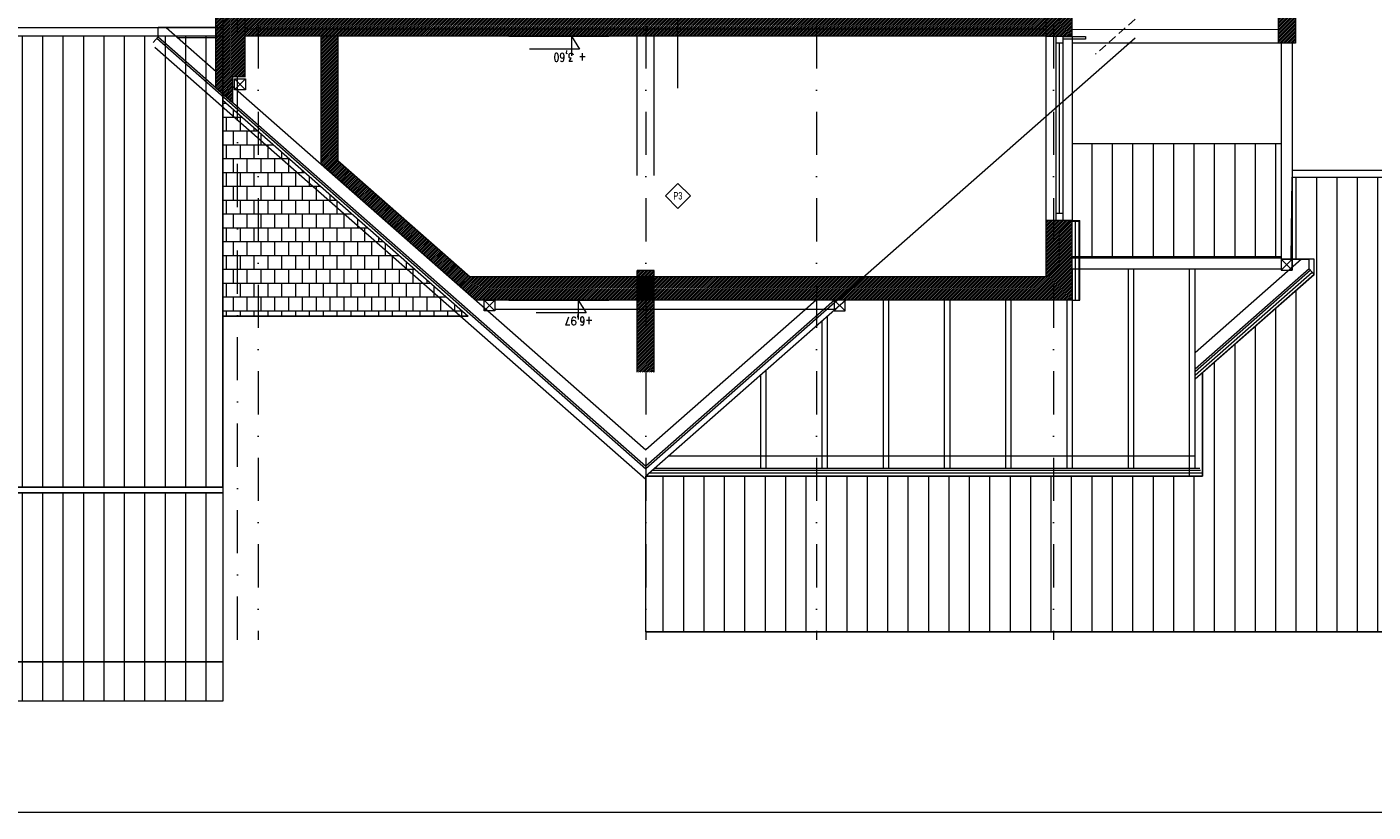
# Model space of a CAD drawing. Header units: millimetres. Extents: x -82287 to 177822, y -399756 to 0.
# Tile 216 of 228: x 60565 to 62543, y -205225 to -204072. Entities that reach past the tile are written whole.
import ezdxf
from ezdxf.enums import TextEntityAlignment as Align

# ---------------------------------------------------------------- set-up
doc = ezdxf.new("R2010")
doc.units = ezdxf.units.MM
doc.header["$MEASUREMENT"] = 0
doc.linetypes.add('SUŁOSZOWA - PB 21 03$0$DASHDOT', pattern=[25.4, 12.7, -6.35, 0, -6.35])
doc.linetypes.add('SUŁOSZOWA - PB 21 03$0$HIDDEN', pattern=[9.525, 6.35, -3.175])
doc.layers.add('FL_XREF', color=252, linetype='Continuous')
for name, color, linetype, lineweight in [('SUŁOSZOWA - PB 21 03$0$! opisy okien elewacja', 251, 'Continuous', 0), ('SUŁOSZOWA - PB 21 03$0$!! 0_ Istn-okna', 251, 'Continuous', 0), ('SUŁOSZOWA - PB 21 03$0$!! 0_ Istn-sciany', 251, 'Continuous', 0), ('SUŁOSZOWA - PB 21 03$0$!! 0_ Istn-widok', 251, 'Continuous', 0), ('SUŁOSZOWA - PB 21 03$0$!! 0_ Opis', 251, 'Continuous', 0), ('SUŁOSZOWA - PB 21 03$0$!! 0_ WIDOK ELEWACJA', 251, 'Continuous', 0), ('SUŁOSZOWA - PB 21 03$0$!! 0_Istn-cienka', 251, 'Continuous', 0), ('SUŁOSZOWA - PB 21 03$0$!! 0_Istn-drzwi', 251, 'Continuous', 0), ('SUŁOSZOWA - PB 21 03$0$!! 0_Opis_pom', 251, 'Continuous', 0), ('SUŁOSZOWA - PB 21 03$0$!! 1_ tynk zewn  - nowy', 251, 'Continuous', 0), ('SUŁOSZOWA - PB 21 03$0$!! 1_Hatch dach', 251, 'Continuous', 0), ('SUŁOSZOWA - PB 21 03$0$!! 1_OPIS POM NOWE', 251, 'Continuous', 0), ('SUŁOSZOWA - PB 21 03$0$!! 1_projektowana elewacja', 251, 'Continuous', 0), ('SUŁOSZOWA - PB 21 03$0$!! 2_ NOWE UWARSTWIENIE', 251, 'Continuous', 0), ('SUŁOSZOWA - PB 21 03$0$!! 2_ remont Ocieplenie', 251, 'SUŁOSZOWA - PB 21 03$0$ZIGZAG', 0), ('SUŁOSZOWA - PB 21 03$0$!! 2_hatch istniejące', 251, 'Continuous', 0), ('SUŁOSZOWA - PB 21 03$0$0-osie-liniA', 251, 'SUŁOSZOWA - PB 21 03$0$DASHDOT', 0), ('SUŁOSZOWA - PB 21 03$0$0-rzedne-blok', 251, 'Continuous', 0)]:
    doc.layers.add(name, color=color, linetype=linetype, lineweight=lineweight)
doc.layers.add('SUŁOSZOWA - PB 21 03$0$!! 0_ramki', color=251, linetype='Continuous', lineweight=0, plot=False)
doc.styles.add('SUŁOSZOWA - PB 21 03$0$ARIAL', font='tahoma.ttf')
doc.styles.add('SUŁOSZOWA - PB 21 03$0$ARIAL TEEN', font='arial.ttf')
doc.styles.add('SUŁOSZOWA - PB 21 03$0$DEUTSCH', font='SIMPLEX8')
doc.linetypes.add('SUŁOSZOWA - PB 21 03$0$ZIGZAG', pattern='A,0.00254,-5.08,[131,ltypeshp.shx,S=5.08,R=0,X=-5.08,Y=0],-10.16,[131,ltypeshp.shx,S=5.08,R=180,X=5.08,Y=0],-5.08', length=20.32254)
pattern_1 = [(90, (67938.474, -208996.977), (-30, 2e-15), [])]
pattern_2 = [(225, (57913.864, -203778.1074), (1.3470384, -1.3470384), [])]

# ---------------------------------------------------------------- blocks, each defined once
blk = doc.blocks.new('SUŁOSZOWA - PB 21 03$0$BLOK OSIE DE')
at = {"layer": 'SUŁOSZOWA - PB 21 03$0$0-osie-liniA', "ltscale": 5}
for points in [[(60812.1, -212967.1), (60812.1, -211174.5)], [(60842.6, -211174.5), (60842.6, -212967.1)], [(61412.1, -211174.5), (61412.1, -212967.1)], [(61662.6, -211174.5), (61662.6, -212967.1)], [(62011.1, -211174.5), (62011.1, -212967.1)]]:
    blk.add_lwpolyline(points, dxfattribs=at)
blk = doc.blocks.new('SUŁOSZOWA - PB 21 03$0$D_kota')
for p, q in [((8.7, 0), (8.7, 23)), ((-0.8, 15), (8.7, 15)), ((8.7, 0), (-0.8, 15))]:
    blk.add_line(p, q)
blk.add_lwpolyline([(-0.8, 15), (57.9, 15)])
at = {"style": 'SUŁOSZOWA - PB 21 03$0$DEUTSCH', "width": 0.8}
blk.add_attdef('POZ.ARCH', (7.3, 19.7), '', height=10, dxfattribs=at)
blk = doc.blocks.new('SUŁOSZOWA - PB 21 03')
at = {"layer": 'SUŁOSZOWA - PB 21 03$0$!! 1_Hatch dach'}
h = blk.add_hatch(dxfattribs=at)
h.set_pattern_fill('_USER', color=8, scale=30, angle=90, pattern_type=0)
h.set_pattern_definition(pattern_1)
h.paths.add_polyline_path([(57991.56735, -204800.99821), (58487.89467, -204800.99821), (58118.98237, -204477.75954), (58125.59686, -204477.75954), (58125.59686, -204272.45533), (58848.59686, -204272.45533), (58848.59686, -204477.75954), (58855.21134, -204477.75954), (58487.89467, -204800.99821), (60054.29904, -204800.99821), (59686.98237, -204477.75954), (59693.59686, -204477.75954), (59693.59686, -204272.45533), (60416.59686, -204272.45533), (60416.59686, -204477.75954), (60423.21134, -204477.75954), (60055.89467, -204800.99821), (60790.56735, -204800.99821), (60790.56735, -204138.10743), (57991.56735, -204138.10743)])
h.paths.add_polyline_path([(58934.59686, -204477.75954), (58934.59686, -204271.27785), (59246.59686, -204271.27785), (59246.59686, -204477.75954), (59253.21134, -204477.75954), (59090.59686, -204620.86029), (58927.98237, -204477.75954)], flags=16)
h.paths.add_polyline_path([(59328.59686, -204477.75954), (59328.59686, -204271.27785), (59640.59686, -204271.27785), (59640.59686, -204477.75954), (59647.21134, -204477.75954), (59484.59686, -204620.86029), (59321.98237, -204477.75954)], flags=16)
h = blk.add_hatch(dxfattribs=at)
h.set_pattern_fill('AR-B88', color=8, scale=0.1)
h.set_pattern_definition([(0, (-4e-11, -90), (0, 20.32), []), (90, (-4e-11, -90), (-10.16, 20.32), [20.32, -20.32])])
h.paths.add_polyline_path([(60790.56735, -204232.19684), (61151.28575, -204549.62904), (60790.56735, -204549.62904)])
h = blk.add_hatch(dxfattribs=at)
h.set_pattern_fill('_USER', color=8, scale=30, angle=90, pattern_type=0)
h.set_pattern_definition([(90, (-4e-11, -90), (-30, 2e-15), [])])
h.paths.add_polyline_path([(62345.56735, -204295.94192), (62038.56735, -204295.94192), (62038.56735, -204409.10743), (62049.56735, -204409.10743), (62049.56735, -204462.10743), (62345.56735, -204462.10743)])
h = blk.add_hatch(dxfattribs=at)
h.set_pattern_fill('_USER', color=8, scale=30, angle=90, pattern_type=0)
h.set_pattern_definition([(90, (0, -139.75), (-30, 2e-15), [])])
h.paths.add_polyline_path([(62612.6893, -204807.79363), (62612.6893, -204941.79363), (62498.9393, -204941.79363), (62498.9393, -204807.79363)], flags=16)
h.paths.add_polyline_path([(62612.6893, -204644.50499), (62612.6893, -204778.50499), (62498.9393, -204778.50499), (62498.9393, -204644.50499)], flags=16)
h.paths.add_polyline_path([(63158.18947, -204345.69187), (63158.18947, -204594.93107), (62924.31537, -204800.34827), (62690.44128, -204594.59212), (62690.44128, -204345.69187), (62361.56735, -204345.69187), (62360.06735, -204466.10743), (62393.82892, -204466.10743), (62393.82892, -204488.36528), (62229.98557, -204632.54743), (62230.08784, -204784.62511), (61412.16962, -204784.62511), (61412.06735, -205013.55683), (63487.0634, -205013.55683), (63487.0634, -204345.69187)])
h = blk.add_hatch(dxfattribs=at)
h.set_pattern_fill('_USER', color=8, scale=30, angle=90, pattern_type=0)
h.set_pattern_definition(pattern_1)
h.paths.add_polyline_path([(57991.56735, -204809.28152), (60790.56735, -204809.28152), (60790.56735, -205057.78093), (57991.56735, -205057.78093)])
h = blk.add_hatch(dxfattribs=at)
h.set_pattern_fill('_USER', color=8, scale=30, angle=90, pattern_type=0)
h.set_pattern_definition(pattern_1)
h.paths.add_polyline_path([(60790.56735, -205115.39), (58068.56735, -205115.39), (58068.56735, -205057.78093), (60790.56735, -205057.78093)])
at = {"layer": 'SUŁOSZOWA - PB 21 03$0$!! 2_hatch istniejące'}
h = blk.add_hatch(dxfattribs=at)
h.set_pattern_fill('ANSI31', color=256, scale=0.6)
h.set_pattern_definition(pattern_2)
h.paths.add_polyline_path([(60780.56735, -204214.07238), (60805.0219, -204235.59238), (60805.0219, -204198.10495), (60823.56735, -204198.10495), (60823.56735, -204048.48464), (60780.56735, -204048.48464)])
h = blk.add_hatch(dxfattribs=at)
h.set_pattern_fill('ANSI31', color=256, scale=0.6)
h.set_pattern_definition(pattern_2)
h.paths.add_polyline_path([(62000.06735, -204138.60743), (62038.56735, -204138.60743), (62038.56735, -204049.10743), (62000.06735, -204049.10743)])
h = blk.add_hatch(dxfattribs=at)
h.set_pattern_fill('ANSI31', color=256, scale=0.6)
h.set_pattern_definition(pattern_2)
h.paths.add_polyline_path([(62038.56735, -204096.43337), (62341.44246, -204095.20918), (62341.56735, -204148.60743), (62366.56735, -204148.60743), (62366.56735, -204071.10743), (62038.56735, -204072.43317)])
h = blk.add_hatch(dxfattribs=at)
h.set_pattern_fill('ANSI31', color=256, scale=0.6)
h.set_pattern_definition(pattern_2)
h.paths.add_polyline_path([(60823.56735, -204138.10743), (62000.06735, -204138.10743), (62000.06735, -204108.10743), (60823.56735, -204108.10743)])
h = blk.add_hatch(dxfattribs=at)
h.set_pattern_fill('ANSI31', color=256, scale=0.6)
h.set_pattern_definition(pattern_2)
h.paths.add_polyline_path([(61162.39944, -204526.10743), (62038.56735, -204526.10743), (62038.56735, -204409.10743), (62000.06735, -204409.10743), (62000.06735, -204492.10743), (61154.03731, -204492.10743), (60959.56735, -204320.97387), (60959.56735, -204138.10743), (60934.56735, -204138.10743), (60934.56735, -204325.61519)])
h = blk.add_hatch(dxfattribs=at)
h.set_pattern_fill('ANSI31', color=256, scale=0.6)
h.set_pattern_definition([(225, (57913.864, -203917.8574), (1.3470384, -1.3470384), [])])
h.paths.add_polyline_path([(61399.56735, -204631.85738), (61424.56735, -204631.85738), (61424.56735, -204482.85738), (61399.56735, -204482.85738)])
at = {"layer": 'SUŁOSZOWA - PB 21 03$0$! opisy okien elewacja'}
for points in [[(57991.56735, -204800.99821), (58487.89467, -204800.99821), (58118.98237, -204477.75954), (58125.59686, -204477.75954), (58125.59686, -204272.45533), (58848.59686, -204272.45533), (58848.59686, -204477.75954), (58855.21134, -204477.75954), (58487.89467, -204800.99821), (60054.29904, -204800.99821), (59686.98237, -204477.75954), (59693.59686, -204477.75954), (59693.59686, -204272.45533), (60416.59686, -204272.45533), (60416.59686, -204477.75954), (60423.21134, -204477.75954), (60055.89467, -204800.99821), (60790.56735, -204800.99821), (60790.56735, -204138.10743), (57991.56735, -204138.10743)], [(60790.56735, -204232.19684), (61151.28575, -204549.62904), (60790.56735, -204549.62904)], [(57991.56735, -204809.28152), (60790.56735, -204809.28152), (60790.56735, -205057.78093), (57991.56735, -205057.78093)], [(60790.56735, -205115.39), (58068.56735, -205115.39), (58068.56735, -205057.78093), (60790.56735, -205057.78093)]]:
    blk.add_lwpolyline(points, close=True, dxfattribs=at)
for points in [[(62345.56735, -204466.10743), (62374.56735, -204466.10743)], [(62229.98557, -204632.54743), (62229.98557, -204784.62511)]]:
    blk.add_lwpolyline(points, dxfattribs=at)
at = {"layer": 'SUŁOSZOWA - PB 21 03$0$!! 0_ Istn-okna'}
for points in [[(62015.06735, -204409.10743), (62015.06735, -204138.60743)], [(62025.06735, -204409.10743), (62025.06735, -204138.60743)], [(62025.06735, -204148.60743), (62015.06735, -204148.60743)], [(62020.06735, -204399.10743), (62020.06735, -204148.60743)], [(62025.06735, -204399.10743), (62015.06735, -204399.10743)]]:
    blk.add_lwpolyline(points, dxfattribs=at)
blk.add_lwpolyline([(62025.06735, -204138.60743), (62058.2145, -204138.60743), (62058.2145, -204142.52266), (62025.06735, -204142.52266)], close=True, dxfattribs=at)
at = {"layer": 'SUŁOSZOWA - PB 21 03$0$!! 0_ Istn-sciany'}
for points in [[(60780.56735, -204214.07238), (60780.56735, -204049.10743)], [(60780.56735, -204214.07238), (60780.56735, -204049.10743)], [(60780.56735, -204214.07238), (60780.56735, -204049.10743)], [(60823.56735, -204198.10495), (60823.56735, -204049.10743)], [(62000.06735, -204138.60743), (62000.06735, -204049.10743)], [(62038.56735, -204138.60743), (62038.56735, -204049.10743)], [(62366.56735, -204071.10743), (62366.56735, -204148.60743), (62354.56735, -204148.60743)], [(62366.56735, -204148.60743), (62341.56735, -204148.60743), (62341.44246, -204095.20918)], [(62000.06735, -204138.10743), (60824.56735, -204138.10743)], [(60934.56735, -204138.10743), (60934.56735, -204325.61519)], [(60959.56735, -204138.10743), (60959.56735, -204320.97387)], [(62038.56735, -204138.60743), (62000.06735, -204138.60743)], [(60824.0219, -204198.10495), (60805.0219, -204198.10495)], [(60805.0219, -204198.10495), (60805.0219, -204235.59238)], [(60780.56735, -204214.07238), (60805.0219, -204235.59238)], [(60934.56735, -204325.61519), (61162.39944, -204526.10743)], [(60959.56735, -204320.97387), (61154.03731, -204492.10743)], [(62000.06735, -204492.10743), (62000.06735, -204409.10743)], [(62038.56735, -204409.10743), (62000.06735, -204409.10743)], [(62038.56735, -204526.10743), (62038.56735, -204409.10743)], [(62000.06735, -204492.10743), (61154.03731, -204492.10743)], [(61424.56735, -204482.85738), (61399.56735, -204482.85738)], [(61399.56735, -204631.85738), (61399.56735, -204482.85738)], [(61424.56735, -204631.85738), (61424.56735, -204482.85738)], [(62038.56735, -204526.10743), (61162.39944, -204526.10743)]]:
    blk.add_lwpolyline(points, dxfattribs=at)
at = {"layer": 'SUŁOSZOWA - PB 21 03$0$!! 0_ Istn-widok'}
for points in [[(60688.30044, -204147.53023), (60695.56735, -204139.27238)], [(60688.30044, -204147.53023), (60695.56735, -204139.27238)], [(60780.56735, -204125.75954), (60695.56735, -204125.75954)], [(60707.45865, -204125.75954), (60695.56735, -204125.75954)], [(60695.56735, -204139.27238), (60695.56735, -204125.75954)], [(60780.56735, -204125.75954), (60695.56735, -204125.75954)], [(60707.45865, -204125.75954), (60695.56735, -204125.75954)], [(60695.56735, -204139.27238), (60695.56735, -204125.75954)], [(60695.56735, -204139.27238), (61412.2719, -204769.97238)], [(60707.45865, -204125.75954), (60781.0219, -204190.49519)], [(60780.56735, -204140.75954), (60724.50411, -204140.75954)], [(60780.56735, -204140.75954), (60724.50411, -204140.75954)], [(61399.56735, -204343.10743), (61399.56735, -204138.10743)], [(61424.56735, -204343.10743), (61424.56735, -204138.10743)], [(62000.06735, -204409.10743), (62000.06735, -204138.60743)], [(62038.56735, -204138.60743), (62038.56735, -204409.10743)], [(60690.94295, -204154.58088), (61412.2719, -204789.35035)], [(60693.58547, -204141.52452), (61412.2719, -204773.96858)], [(62130.95832, -204141.52452), (61412.2719, -204773.96858)], [(60805.0219, -204211.61519), (61412.2719, -204745.99519)], [(60808.0219, -204201.10495), (60824.0219, -204217.10495)], [(60824.0219, -204201.10495), (60808.0219, -204217.10495)], [(62038.56735, -204462.10743), (62345.56735, -204462.10743)], [(62038.56735, -204464.10743), (62345.56735, -204464.10743)], [(62375.2243, -204466.10743), (62219.04248, -204603.54743)], [(62361.56735, -204466.10743), (62345.56735, -204482.10743)], [(62345.56735, -204466.10743), (62361.56735, -204482.10743)], [(62361.56735, -204466.10743), (62345.56735, -204482.10743)], [(62345.56735, -204466.10743), (62361.56735, -204482.10743)], [(62375.2243, -204466.10743), (62386.56201, -204466.10743)], [(62386.56201, -204480.10743), (62386.56201, -204466.10743)], [(62038.56735, -204480.10743), (62345.56735, -204480.10743)], [(62039.04248, -204773.62511), (62039.04248, -204480.10743)], [(62121.04248, -204773.62511), (62121.04248, -204480.10743)], [(62129.04248, -204773.62511), (62129.04248, -204480.10743)], [(62211.04248, -204784.62511), (62211.04248, -204480.10743)], [(62386.56201, -204480.10743), (62219.04248, -204627.52462)], [(62219.04248, -204773.62511), (62219.04248, -204480.10743)], [(62388.5439, -204482.35957), (62219.04248, -204631.52082)], [(62391.18641, -204485.36243), (62219.04248, -204636.84909)], [(62393.82892, -204488.36528), (62219.04248, -204642.17735)], [(62386.56201, -204480.10743), (62393.82892, -204488.36528)], [(61174.49008, -204526.10743), (61190.49008, -204542.10743)], [(61190.49008, -204526.10743), (61174.49008, -204542.10743)], [(61174.49008, -204526.10743), (61190.49008, -204542.10743)], [(61190.49008, -204526.10743), (61174.49008, -204542.10743)], [(61689.39115, -204526.10743), (61412.2719, -204769.97238)], [(61662.14435, -204526.10743), (61412.2719, -204745.99519)], [(61706.04198, -204526.10743), (61412.2719, -204784.62511)], [(61704.84869, -204526.10743), (61688.84869, -204542.10743)], [(61688.84869, -204526.10743), (61704.84869, -204542.10743)], [(61704.84869, -204526.10743), (61688.84869, -204542.10743)], [(61688.84869, -204526.10743), (61704.84869, -204542.10743)], [(61761.04248, -204773.62511), (61761.04248, -204526.10743)], [(61769.04248, -204773.62511), (61769.04248, -204526.10743)], [(61851.04248, -204773.62511), (61851.04248, -204526.10743)], [(61859.04248, -204773.62511), (61859.04248, -204526.10743)], [(61941.04248, -204773.62511), (61941.04248, -204526.10743)], [(61949.04248, -204773.62511), (61949.04248, -204526.10743)], [(62031.04248, -204773.62511), (62031.04248, -204526.10743)], [(61688.84869, -204540.10743), (61190.49008, -204540.10743)], [(61679.04248, -204773.62511), (61679.04248, -204549.86699)], [(61671.04248, -204773.62511), (61671.04248, -204556.90699)], [(61589.04248, -204773.62511), (61589.04248, -204629.06699)], [(61581.04248, -204773.62511), (61581.04248, -204636.10699)], [(62225.83474, -204773.62511), (61424.7719, -204773.62511)], [(62219.04248, -204755.62511), (61445.22644, -204755.62511)], [(62229.98557, -204784.62511), (61412.2719, -204784.62511)], [(62228.47618, -204780.62511), (61416.81735, -204780.62511)], [(62226.96679, -204776.62511), (61421.3628, -204776.62511)]]:
    blk.add_lwpolyline(points, dxfattribs=at)
for points in [[(60824.0219, -204217.10495), (60808.0219, -204217.10495), (60808.0219, -204201.10495), (60824.0219, -204201.10495)], [(62345.56735, -204482.10743), (62361.56735, -204482.10743), (62361.56735, -204466.10743), (62345.56735, -204466.10743)], [(62345.56735, -204482.10743), (62361.56735, -204482.10743), (62361.56735, -204466.10743), (62345.56735, -204466.10743)], [(61190.49008, -204542.10743), (61174.49008, -204542.10743), (61174.49008, -204526.10743), (61190.49008, -204526.10743)], [(61190.49008, -204542.10743), (61174.49008, -204542.10743), (61174.49008, -204526.10743), (61190.49008, -204526.10743)], [(61688.84869, -204542.10743), (61704.84869, -204542.10743), (61704.84869, -204526.10743), (61688.84869, -204526.10743)], [(61688.84869, -204542.10743), (61704.84869, -204542.10743), (61704.84869, -204526.10743), (61688.84869, -204526.10743)]]:
    blk.add_lwpolyline(points, close=True, dxfattribs=at)
at = {"layer": 'SUŁOSZOWA - PB 21 03$0$!! 0_ Opis'}
blk.add_line((61459.23946, -204214.88016), (61459.23946, -204067.38016), dxfattribs=at)
blk.add_lwpolyline([(61459.23946, -204354.63011), (61477.62424, -204373.01488), (61459.23946, -204391.39966), (61440.85468, -204373.01488)], close=True, dxfattribs=at)
at = {"layer": 'SUŁOSZOWA - PB 21 03$0$!! 0_ WIDOK ELEWACJA'}
for points in [[(60790.56735, -203803.10743), (60790.56735, -205115.39)], [(60790.56735, -204126.10743), (57991.56735, -204126.10743)], [(60790.56735, -204138.10743), (57991.56735, -204138.10743)], [(60790.56735, -204549.62904), (61151.28575, -204549.62904)], [(60790.56735, -204800.99821), (57991.56735, -204800.99821)], [(60790.56735, -204809.28152), (57991.56735, -204809.28152)], [(60790.56735, -205057.78093), (57991.56735, -205057.78093)], [(60790.56735, -205115.39), (58068.56735, -205115.39)]]:
    blk.add_lwpolyline(points, dxfattribs=at)
at = {"layer": 'SUŁOSZOWA - PB 21 03$0$!! 0_Istn-cienka', "linetype": 'SUŁOSZOWA - PB 21 03$0$HIDDEN', "ltscale": 2}
blk.add_lwpolyline([(62259.56735, -203776.10743), (62259.56735, -204000.32578), (62072.56735, -204164.88578)], dxfattribs=at)
at = {"layer": 'SUŁOSZOWA - PB 21 03$0$!! 0_Istn-drzwi'}
for points in [[(62038.54396, -204128.60746), (62341.51892, -204127.89887)], [(62341.56735, -204148.60743), (62038.56735, -204148.60743)], [(62345.56735, -204148.60743), (62345.56735, -204482.10743)], [(62361.56735, -204148.60743), (62361.56735, -204482.10743)]]:
    blk.add_lwpolyline(points, dxfattribs=at)
at = {"layer": 'SUŁOSZOWA - PB 21 03$0$!! 0_ramki'}
blk.add_lwpolyline([(57423.43585, -205278.37862), (64626.72452, -205278.37862), (64599.09384, -202972.5386), (57395.80517, -202972.5386)], close=True, dxfattribs=at)
at = {"layer": 'SUŁOSZOWA - PB 21 03$0$!! 1_ tynk zewn  - nowy'}
for points in [[(62038.56735, -204526.10743), (62038.56735, -204409.10743)], [(62038.56735, -204409.10743), (62049.56735, -204409.10743)], [(62038.56735, -204410.10743), (62049.56735, -204410.10743)], [(62048.56735, -204526.10743), (62048.56735, -204409.10743)], [(62049.56735, -204526.10743), (62049.56735, -204409.10743)], [(62038.56735, -204526.10743), (62049.56735, -204526.10743)]]:
    blk.add_lwpolyline(points, dxfattribs=at)
at = {"layer": 'SUŁOSZOWA - PB 21 03$0$!! 1_projektowana elewacja'}
for points in [[(62038.56735, -204295.94192), (62345.56735, -204295.94192)], [(62690.44128, -204335.69187), (62361.56735, -204335.69187)], [(63158.18947, -204345.69187), (63487.0634, -204345.69187), (63487.0634, -205013.55683), (61412.06735, -205013.55683), (61412.16962, -204784.62511), (62230.08784, -204784.62511), (62230.02358, -204632.54743), (62393.82892, -204488.36528), (62393.82892, -204466.10743), (62360.06735, -204466.10743), (62361.56735, -204345.69187), (62690.44128, -204345.69187)], [(62361.56735, -204345.69187), (62690.44128, -204345.69187)], [(61412.06735, -204873.80689), (61412.2719, -204784.62511)], [(61412.06735, -205013.55683), (63487.0634, -205013.55683)]]:
    blk.add_lwpolyline(points, dxfattribs=at)
at = {"layer": 'SUŁOSZOWA - PB 21 03$0$!! 2_ NOWE UWARSTWIENIE'}
blk.add_lwpolyline([(62000.06735, -204128.10743), (60824.56735, -204128.10743)], dxfattribs=at)
at = {"layer": 'SUŁOSZOWA - PB 21 03$0$!! 2_ remont Ocieplenie', "linetype": 'SUŁOSZOWA - PB 21 03$0$ZIGZAG', "ltscale": 0.75}
blk.add_lwpolyline([(62043.56735, -204526.10743), (62043.56735, -204410.10743)], dxfattribs=at)
at = {"layer": 'SUŁOSZOWA - PB 21 03$0$0-rzedne-blok'}
for p, q in [((61210.83923, -204138.10743), (61357.63479, -204138.10743)), ((61210.83923, -204526.10743), (61357.63479, -204526.10743))]:
    blk.add_line(p, q, dxfattribs=at)
blk.add_blockref('SUŁOSZOWA - PB 21 03$0$BLOK OSIE DE', (0, 7941.93976))
ref = blk.add_blockref('SUŁOSZOWA - PB 21 03$0$D_kota', (61313.72713, -204138.57789), dxfattribs=dict(at, xscale=1.250000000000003, yscale=1.250000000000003, zscale=1.250000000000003, rotation=179.9999999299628))
ref.add_attrib('POZ.ARCH', '+ 3,60', (61324.55244, -204163.15784), dxfattribs={"layer": '0', "height": 12.5, "rotation": 180, "style": 'SUŁOSZOWA - PB 21 03$0$DEUTSCH', "width": 0.8})
ref = blk.add_blockref('SUŁOSZOWA - PB 21 03$0$D_kota', (61323.48339, -204526.10743), dxfattribs=dict(at, xscale=1.250000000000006, yscale=1.250000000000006, zscale=1.250000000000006, rotation=180))
ref.add_attrib('POZ.ARCH', '+6,97', (61334.30871, -204550.68738), dxfattribs={"layer": '0', "height": 12.5, "rotation": 180, "style": 'SUŁOSZOWA - PB 21 03$0$DEUTSCH', "width": 0.8})
at = {"layer": 'SUŁOSZOWA - PB 21 03$0$!! 0_ Opis', "style": 'SUŁOSZOWA - PB 21 03$0$ARIAL TEEN', "width": 0.7}
blk.add_text('P3', height=11, dxfattribs=at).set_placement((61459.23946, -204372.86482), align=Align.MIDDLE_CENTER)
at = {"layer": 'SUŁOSZOWA - PB 21 03$0$!! 0_Opis_pom', "ltscale": 0.7, "style": 'SUŁOSZOWA - PB 21 03$0$ARIAL'}
for tag, p in [('B0,19', (52679.2094, -194257.55204)), ('B2,12', (73342.49259, -194413.89249)), ('B2,14', (73874.0461, -194402.0887)), ('B1,21', (60405.50261, -194427.18207)), ('A1,16', (59129.54925, -194448.08429)), ('B1/17', (59524.53699, -194450.37428)), ('B1,19', (59914.81903, -194448.15658)), ('1,22', (60947.33929, -194456.1144)), ('1,23', (61575.22173, -194450.37428)), ('B2,11', (73069.01144, -194438.89383)), ('B2,16', (75195.07765, -194441.83446)), ('B0,15', (51514.15008, -194461.8073)), ('A1,1', (58808.06672, -194460.94161)), ('B1,18', (59715.51745, -194473.87108)), ('B2,17', (75506.7465, -194471.3759)), ('B2,19.1', (76701.67035, -194466.03695)), ('B3,7', (87459.81312, -194465.07097)), ('B3,3', (88235.73906, -194465.79732)), ('B0,18', (52071.43815, -194478.40179)), ('B1,20', (60198.53687, -194490.17374)), ('B2,10', (72728.63362, -194489.37283)), ('B2,15', (74566.38885, -194487.81114)), ('B3,6', (86826.65132, -194483.15512)), ('B3,8', (90006.66539, -194478.47972)), ('A0,6', (49094.40602, -194505.72387)), ('A1,6', (58565.96262, -194514.50753)), ('A2,5', (72452.45009, -194505.90583)), ('B2,13', (73649.91716, -194500.01242)), ('A0,5', (49399.71914, -194533.19455)), ('A0,4', (49692.81919, -194517.93289)), ('A0,3', (49906.53818, -194524.03766)), ('B0,20', (53125.45224, -194527.8835)), ('B0,21', (53847.26622, -194535.08002)), ('B0,22', (54187.56644, -194519.04308)), ('B1,1', (61908.24378, -194515.48656)), ('B1,3', (62229.35503, -194604.49851)), ('B2,18', (75922.43604, -194612.23635)), ('B2,19', (77152.69039, -194617.53776)), ('A3,4', (85509.27934, -194642.47136)), ('B0,24B', (54824.42896, -194684.26784)), ('B1,4', (63476.45184, -194691.11207)), ('B0,13', (50367.63944, -194706.5583)), ('B0,16', (51457.40872, -194704.43091)), ('B0,17', (51897.58569, -194706.77195)), ('A2,4', (71695.75649, -194707.44268)), ('A1,5', (58149.22649, -194724.80163)), ('A2.1', (72371.45884, -194731.56251)), ('B0,23', (54542.05776, -194742.93939)), ('A1,2', (58744.42262, -194746.622)), ('B1,2D', (60756.29674, -194750.92727)), ('B0,14', (50962.60809, -194789.06568)), ('A1,15', (59129.54925, -194780.73348)), ('B1,4', (63483.03852, -194791.04365)), ('A3.1', (86079.08704, -194786.62422)), ('A0,2', (49295.91259, -194810.95246)), ('B0,7', (52851.95551, -194845.56115)), ('B1,2B', (62374.83512, -194841.86715)), ('B2.7', (74548.27897, -194836.12781)), ('B3,2', (89035.72921, -194837.99287)), ('B1,2A', (61803.35407, -194869.27513)), ('B0,8', (51561.38742, -194890.27848)), ('A1,3', (58810.05243, -195008.83917)), ('A3.2', (86016.50296, -195004.88875)), ('A0,1', (49914.27925, -195025.82804)), ('A0,10', (49695.87246, -195042.9259)), ('B0,17', (51225.06492, -195049.74007)), ('B0,6', (52110.41055, -195069.39267)), ('B2.2', (74976.1855, -195068.47988)), ('A0,7', (49042.50308, -195082.6056)), ('B1,8', (61403.63433, -195071.25189)), ('A2.2', (72371.45884, -195070.78713)), ('B3,11', (88623.94853, -195099.23575)), ('B3,4', (87612.56208, -195132.78192)), ('B3,5', (86839.47632, -195174.05241)), ('B0,12', (50313.60595, -195207.52936)), ('B0,11', (50726.178, -195219.06638)), ('B3,10', (89778.42161, -195220.68871)), ('B0,24A', (54359.17011, -195245.97867)), ('B1,6', (63686.26823, -195231.3997)), ('B0,10', (51476.34179, -195259.44699)), ('A1,4', (58093.66276, -195250.96213)), ('B3,9', (90479.74099, -195260.18621)), ('A0,11', (49643.96951, -195271.84772)), ('B1,14', (59332.54805, -195280.73534)), ('A0,8', (49042.50308, -195293.21363)), ('B0,9', (51798.4912, -195291.17482)), ('B2,21', (75970.16114, -195290.81005)), ('B0,3', (52068.59538, -195319.60465)), ('B1,13', (60186.62513, -195314.46953)), ('B1,10', (60892.94126, -195319.45825)), ('B1,5', (63419.22943, -195317.21026)), ('A2.3', (71832.37045, -195318.78232)), ('B2,9', (73175.51251, -195317.21162)), ('B2,4', (74493.5947, -195318.7733)), ('B2,3', (74674.2815, -195319.28036)), ('A3,3', (85569.83931, -195318.78232)), ('B1,9', (61058.12383, -195344.48743)), ('B2,8', (73894.209, -195338.18956)), ('B2,20', (77211.021, -195343.82367)), ('B3,1', (88723.65615, -195329.98594)), ('B0,2', (52227.2348, -195357.98297)), ('B2.1', (75304.74121, -195348.36327)), ('B1,2C', (61827.40698, -195369.02625)), ('B1,7', (62134.52151, -195372.05069)), ('B0,1', (53061.17304, -195403.85659)), ('A0,9', (49001.50444, -195413.15723)), ('A0,12', (49689.76592, -195485.50737)), ('B0,4', (52224.78303, -195500.96352)), ('B1,11', (61050.00078, -195512.89565)), ('B2,5', (74686.48999, -195507.24036)), ('B1,12', (60864.00751, -195544.00738)), ('B0,5', (52066.14362, -195556.83806)), ('B2,6', (74499.29165, -195549.55175)), ('C2,2', (74812.78942, -195865.8959)), ('C1,3', (61091.58871, -195973.27844)), ('C0,2A', (52278.30875, -196050.48297)), ('C0,1', (52808.36775, -196132.34208)), ('C1,2', (61690.27405, -196439.72387)), ('C1,1', (62060.59754, -196465.28533)), ('C3,1', (88979.71614, -196545.67785)), ('C0,2B', (53028.88223, -196668.8019)), ('C1,4', (61008.68123, -196686.32122)), ('C2,1', (75334.65984, -196786.2197)), ('C2,3', (74834.65119, -196933.26657)), ('C1,5', (61062.7252, -196991.42453)), ('C1,10', (62127.38542, -196998.81344)), ('C1,9', (62147.33751, -197289.53424)), ('C0,3', (52181.98562, -197341.92176)), ('C1,6', (61131.41824, -197329.69535)), ('C0,4', (52345.96562, -197596.60561)), ('D1,1', (73931.12245, -197584.03121)), ('D0,18', (60296.49264, -197617.95269)), ('C2,4', (75243.70451, -197663.89)), ('D0,7', (59141.53804, -197722.84718)), ('C1,7', (61222.2575, -197737.18052)), ('D0,3', (59562.25866, -197751.14316)), ('D0,17', (60701.16801, -197741.44864)), ('D1,6', (72757.78643, -197751.22612)), ('D1,4', (73157.19908, -197744.29721)), ('D0,6', (58741.71849, -197802.61699)), ('D0,10', (58357.73602, -197820.93991)), ('D,09', (59195.67196, -197881.51243)), ('C0,5', (52269.72696, -197902.4362)), ('C0,6', (52872.93793, -197917.07354)), ('D0,2', (59943.06082, -197917.06725)), ('D0,16', (60721.3534, -197935.2949)), ('D1,3', (73475.28953, -197924.29875)), ('D0,8', (59058.9008, -197963.64925)), ('D0,5', (59448.52586, -197969.8061)), ('C2,5', (74555.08284, -197988.7886)), ('D1,5', (73291.61607, -197999.29956)), ('D0,4', (59655.02693, -198042.2589)), ('D0,15', (60692.12223, -198127.4643)), ('D0,1', (59931.33074, -198173.12806)), ('D1,2', (73578.07819, -198172.30068)), ('D0,11', (58161.27105, -198211.45823)), ('D0,12', (58250.99458, -198537.17631)), ('D0,13', (58250.99458, -198764.99605)), ('D1,7', (71854.87376, -198786.88467)), ('D0,14', (59130.08589, -198795.3373)), ('D1,8', (71715.35366, -199212.44512))]:
    blk.add_attdef(tag, text='', height=11.968, dxfattribs=at).set_placement(p, align=Align.MIDDLE_CENTER)
at = {"layer": 'SUŁOSZOWA - PB 21 03$0$!! 1_OPIS POM NOWE', "style": 'SUŁOSZOWA - PB 21 03$0$ARIAL'}
for tag, p in [('C1.7A', (61271.6179, -197538.30303)), ('C2.5B', (74970.66097, -197546.70728)), ('C2,5C', (74903.71123, -197659.13664)), ('C2.4', (75374.07862, -197726.11453)), ('D1,2B', (74322.25834, -197791.43247)), ('C1.7C', (61260.26049, -197811.38428)), ('C1.8B', (61588.27341, -197817.62151)), ('C1.8A', (61884.42005, -197818.94854)), ('C1.7B', (61322.12354, -197933.89849)), ('C2,5A', (74943.41937, -197993.49482)), ('E1.2', (62164.78326, -198139.98688)), ('E1.5E', (62692.10372, -198153.27854)), ('D1,2C', (73419.9359, -198156.57844)), ('D1,2A', (74280.17915, -198172.30068)), ('E2.9', (75361.45041, -198161.88904)), ('E2.7', (76022.45692, -198162.26272)), ('E3.1', (88990.58975, -198158.87886)), ('E1.1', (61330.46191, -198191.9806)), ('E1.5D', (62993.60773, -198185.416)), ('E1.5C', (63016.9343, -198246.3437)), ('E1.5B', (63264.15117, -198307.8661)), ('E3.2', (88781.41347, -198385.24275)), ('E1.6', (61022.6264, -198421.00827)), ('E2.2', (74782.75417, -198427.85813)), ('E2.8', (75757.29014, -198437.09188)), ('E2.6', (76531.8031, -198444.40756)), ('E3.4', (89392.22607, -198450.03942)), ('E1.5A', (63049.47589, -198456.39852)), ('E1.5F', (62736.15118, -198589.14592)), ('E1.5G', (62892.39981, -198586.12622)), ('E1,4', (61888.25021, -198652.6996)), ('E2.1', (75803.99631, -198697.05773)), ('E1.5L', (63297.7633, -198733.65678)), ('E1.3', (61058.5992, -198806.28147)), ('E1.5H', (62893.53005, -198830.01758)), ('E2,3', (74778.52304, -198843.9541)), ('E3.3', (89150.95684, -198867.32581)), ('E1.5K', (63266.15427, -198904.67789)), ('E1.5I', (62723.74907, -199005.87002)), ('E2.4', (75135.87669, -199083.20857)), ('E2.5', (76615.04061, -199164.91143)), ('E1.5J', (63204.25187, -199215.697))]:
    blk.add_attdef(tag, text='', height=11.968, dxfattribs=at).set_placement(p, align=Align.MIDDLE_CENTER)

msp = doc.modelspace()

# ---------------------------------------------------------------- block references
at = {"layer": 'FL_XREF'}
msp.add_blockref('SUŁOSZOWA - PB 21 03', (62.3, 52.9), dxfattribs=at)

doc.saveas('drawing.dxf')
